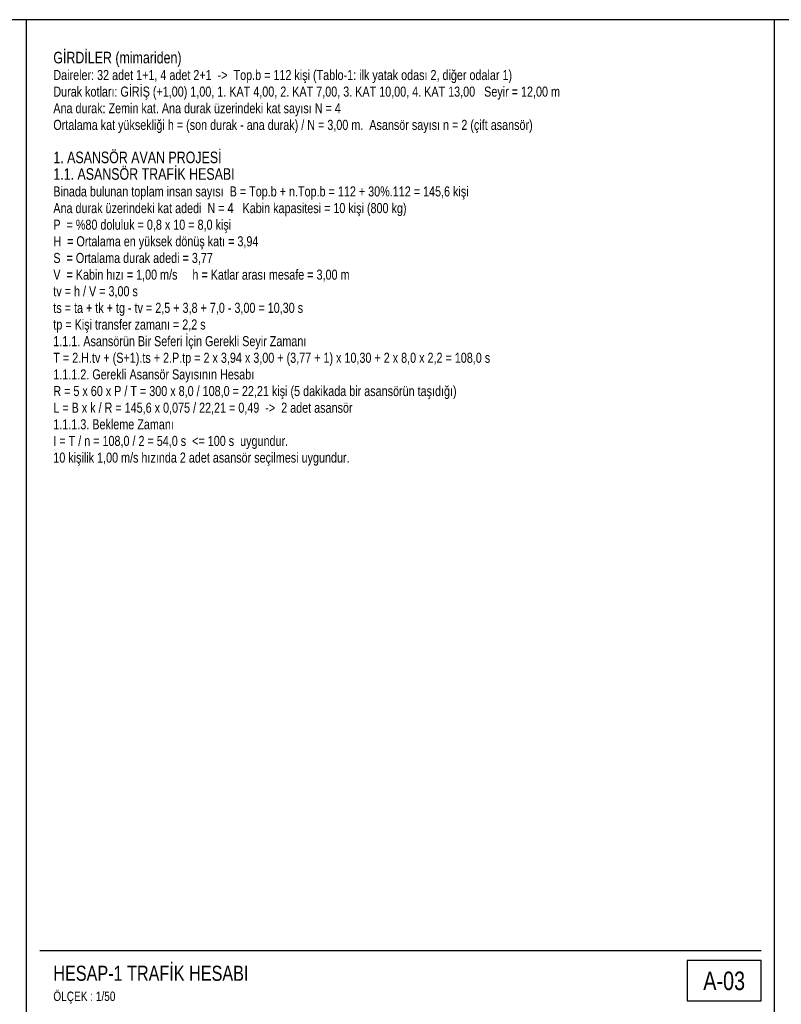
# Model space of a CAD drawing. Header units: centimetres. Extents: x 0 to 13234, y -30 to 2970.
# Tile 11 of 29: x 3061 to 4194, y 1505 to 2970. Entities that reach past the tile are written whole.
import ezdxf
from ezdxf.enums import TextEntityAlignment as Align

# ---------------------------------------------------------------- set-up
doc = ezdxf.new("R2010")
doc.units = ezdxf.units.CM
for name, color, linetype in [('ASN-ANTET', 4, 'Continuous'), ('ASN-BASLIK', 5, 'Continuous'), ('ASN-CERCEVE', 7, 'Continuous'), ('ASN-YAZI', 4, 'Continuous')]:
    doc.layers.add(name, color=color, linetype=linetype)

msp = doc.modelspace()

# ---------------------------------------------------------------- linework, layer by layer
at = {"layer": 'ASN-ANTET'}
msp.add_line((3091.5, 1585), (4164.4, 1585), dxfattribs=at)
msp.add_lwpolyline([(4054.4, 1510), (4164.4, 1510), (4164.4, 1570), (4054.4, 1570)], close=True, dxfattribs=at)
at = {"layer": 'ASN-CERCEVE'}
for p, q in [((3071.5, 0), (3071.5, 2970)), ((4184.4, 0), (4184.4, 2970))]:
    msp.add_line(p, q, dxfattribs=at)
for points in [[(0, 0), (13233.7, 0), (13233.7, 2970), (0, 2970)], [(100, 0), (13208.7, 0), (13208.7, 2970), (100, 2970)]]:
    msp.add_lwpolyline(points, close=True, dxfattribs=at)

# ---------------------------------------------------------------- texts
at = {"layer": 'ASN-ANTET', "width": 0.8}
msp.add_text('A-03', height=27.5, dxfattribs=at).set_placement((4109.4, 1540), align=Align.MIDDLE_CENTER)
msp.add_text('ÖLÇEK : 1/50', height=14, dxfattribs=at).set_placement((3111.5, 1510))
at = {"layer": 'ASN-BASLIK', "width": 0.8}
for s, height, p in [('GİRDİLER (mimariden)', 17.25, (3111.5, 2905)), ('1. ASANSÖR AVAN PROJESİ', 17.25, (3111.5, 2756.5)), ('1.1. ASANSÖR TRAFİK HESABI', 17.25, (3111.5, 2731.8)), ('HESAP-1 TRAFİK HESABI', 22.5, (3111.5, 1540))]:
    msp.add_text(s, height=height, dxfattribs=at).set_placement(p)
at = {"layer": 'ASN-YAZI', "width": 0.8}
for s, p in [('Daireler: 32 adet 1+1, 4 adet 2+1  ->  Top.b = 112 kişi (Tablo-1: ilk yatak odası 2, diğer odalar 1)', (3111.5, 2880.2)), ('Durak kotları: GİRİŞ (+1,00) 1,00, 1. KAT 4,00, 2. KAT 7,00, 3. KAT 10,00, 4. KAT 13,00   Seyir = 12,00 m', (3111.5, 2855.5)), ('Ana durak: Zemin kat. Ana durak üzerindeki kat sayısı N = 4', (3111.5, 2830.8)), ('Ortalama kat yüksekliği h = (son durak - ana durak) / N = 3,00 m.  Asansör sayısı n = 2 (çift asansör)', (3111.5, 2806)), ('Binada bulunan toplam insan sayısı  B = Top.b + n.Top.b = 112 + 30%.112 = 145,6 kişi', (3111.5, 2707)), ('Ana durak üzerindeki kat adedi  N = 4   Kabin kapasitesi = 10 kişi (800 kg)', (3111.5, 2682.2)), ('P  = %80 doluluk = 0,8 x 10 = 8,0 kişi', (3111.5, 2657.5)), ('H  = Ortalama en yüksek dönüş katı = 3,94', (3111.5, 2632.8)), ('S  = Ortalama durak adedi = 3,77', (3111.5, 2608)), ('V  = Kabin hızı = 1,00 m/s     h = Katlar arası mesafe = 3,00 m', (3111.5, 2583.2)), ('tv = h / V = 3,00 s', (3111.5, 2558.5)), ('ts = ta + tk + tg - tv = 2,5 + 3,8 + 7,0 - 3,00 = 10,30 s', (3111.5, 2533.8)), ('tp = Kişi transfer zamanı = 2,2 s', (3111.5, 2509)), ('1.1.1. Asansörün Bir Seferi İçin Gerekli Seyir Zamanı', (3111.5, 2484.2)), ('T = 2.H.tv + (S+1).ts + 2.P.tp = 2 x 3,94 x 3,00 + (3,77 + 1) x 10,30 + 2 x 8,0 x 2,2 = 108,0 s', (3111.5, 2459.5)), ('1.1.1.2. Gerekli Asansör Sayısının Hesabı', (3111.5, 2434.8)), ('R = 5 x 60 x P / T = 300 x 8,0 / 108,0 = 22,21 kişi (5 dakikada bir asansörün taşıdığı)', (3111.5, 2410)), ('L = B x k / R = 145,6 x 0,075 / 22,21 = 0,49  ->  2 adet asansör', (3111.5, 2385.2)), ('1.1.1.3. Bekleme Zamanı', (3111.5, 2360.5)), ('I = T / n = 108,0 / 2 = 54,0 s  <= 100 s  uygundur.', (3111.5, 2335.8)), ('10 kişilik 1,00 m/s hızında 2 adet asansör seçilmesi uygundur.', (3111.5, 2311))]:
    msp.add_text(s, height=15, dxfattribs=at).set_placement(p)

doc.saveas('drawing.dxf')
